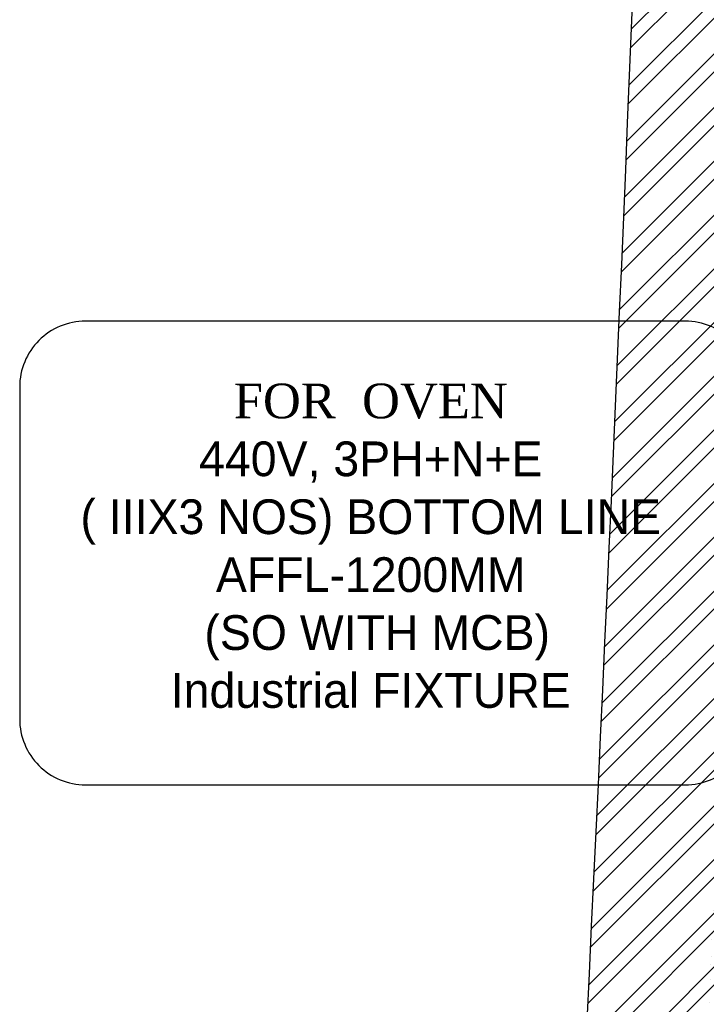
# Model space of a CAD drawing. Header units: millimetres. Extents: x 256680 to 410391, y -77299 to -22623.
# Tile 158 of 202: x 364023 to 365056, y -28903 to -27421. Entities that reach past the tile are written whole.
import ezdxf

# ---------------------------------------------------------------- set-up
doc = ezdxf.new("R2010")
doc.units = ezdxf.units.MM
doc.header["$LTSCALE"] = 2.5
for name, color, linetype, lineweight in [('CKD-Electrical Text', 7, 'Continuous', 25), ('HATCH LIGHT', 250, 'Continuous', 0), ('WALL', 132, 'Continuous', 25)]:
    doc.layers.add(name, color=color, linetype=linetype, lineweight=lineweight)
doc.styles.add('CKD_Dimension Text', font='BOOKOSI.TTF')

msp = doc.modelspace()

# ---------------------------------------------------------------- hatches: boundary and pattern name
at = {"layer": 'HATCH LIGHT', "true_color": 0x636466}
h = msp.add_hatch(dxfattribs=at)
h.set_pattern_fill('ANSI32', color=251, scale=6)
h.set_pattern_definition([(45, (300231.21, -46725.026), (-40.411153, 40.411153), []), (45, (300258.15, -46725.026), (-40.411153, 40.411153), [])])
h.paths.add_polyline_path([(377374.1, -32590), (377180.1, -32638.8), (377361.6, -33359.7), (364809, -33359.6, -0.000263), (364794.5, -33559.6), (377618.3, -33559.7)])
h.paths.add_polyline_path([(365222.9, -25157.1), (365022.9, -25157.1, -0.011972), (364541.6, -34256), (364742.2, -34256, 0.01196)])
h.paths.add_polyline_path([(365206.6, -25697.6), (374885.5, -26046.6, 0.003501), (375379.6, -26800.6), (375547.2, -26691.5), (374997.1, -25850.5), (365212.8, -25497.7, -0.000262)])
h = msp.add_hatch(dxfattribs=at)
h.set_pattern_fill('ANSI37', color=251, scale=8)
h.set_pattern_definition([(45, (300231.21, -46725.026), (-17.960512, 17.960512), []), (135, (300231.21, -46725.026), (-17.960512, -17.960512), [])])
edge = h.paths.add_edge_path()
edge.add_line((368000.1, -25798.3), (365206.6, -25697.6))
edge.add_arc((174809.2, -19659.4), 190493.1, 356.573537, 358.183559, ccw=False)
edge.add_line((364961.8, -31044.7), (367811, -31044.7))
edge.add_line((367811, -31044.7), (367937.5, -27535.7))
edge.add_line((367937.5, -27535.7), (367837.5, -27532.1))
edge.add_line((367837.5, -27532.1), (367808.3, -28343.5))
edge.add_line((367808.3, -28343.5), (367808.3, -28343.5))
edge.add_line((367808.3, -28343.5), (367743.4, -30142.4))
edge.add_line((367743.4, -30142.4), (367714.5, -30944.7))
edge.add_line((367714.5, -30944.7), (365082.8, -30944.7))
edge.add_line((365082.8, -30944.7), (365208.8, -27449.3))
edge.add_line((365208.8, -27449.3), (366208.2, -27485.3))
edge.add_line((366208.2, -27485.3), (366249.6, -27486.8))
edge.add_line((366249.6, -27486.8), (366253.2, -27386.9))
edge.add_line((366253.2, -27386.9), (365212.4, -27349.3))
edge.add_line((365212.4, -27349.3), (365268.3, -25799.9))
edge.add_line((365268.3, -25799.9), (366767.4, -25853.9))
edge.add_line((366767.4, -25853.9), (366756.6, -26153.7))
edge.add_line((366756.6, -26153.7), (366733.1, -26801.7))
edge.add_line((366733.1, -26801.7), (366730.5, -26874.9))
edge.add_line((366730.5, -26874.9), (366830.4, -26878.5))
edge.add_line((366830.4, -26878.5), (366867.2, -25857.5))
edge.add_line((366867.2, -25857.5), (367896.6, -25894.7))
edge.add_line((367896.6, -25894.7), (367870, -26632.7))
edge.add_line((367870, -26632.7), (367969.9, -26636.3))
edge.add_line((367969.9, -26636.3), (368000.1, -25798.3))

# ---------------------------------------------------------------- linework, layer by layer
at = {"layer": 'CKD-Electrical Text', "color": 7, "linetype": 'Continuous', "elevation": -24820.1}
msp.add_lwpolyline([(364022.5, -27973.7), (364022.5, -28473.4, 0.414214), (364121.4, -28572.3), (365024.4, -28572.3, 0.414214), (365123.3, -28473.4), (365123.3, -27973.7, 0.414214), (365024.4, -27874.8), (364121.4, -27874.8, 0.414214)], format="xyb", close=True, dxfattribs=at)
at = {"layer": 'WALL'}
for radius, start, end in [(190293.1, 355.600756, 358.344479), (190493.1, 355.605384, 358.346214)]:
    msp.add_arc((174809.2, -19659.4), radius, start, end, dxfattribs=at)

# ---------------------------------------------------------------- texts
at = {"layer": 'CKD-Electrical Text', "color": 4, "linetype": 'Continuous', "insert": (364550.9, -28212.9), "char_height": 52.272, "width": 991.627, "attachment_point": 5, "style": 'CKD_Dimension Text'}
msp.add_mtext('{\\C7;FOR  OVEN   \\P\\fCentury Gothic|b0|i0|c238|p34;440V,\\fCentury Gothic|b0|i0|c0|p34; 3\\fCentury Gothic|b0|i0|c238|p34;P\\fCentury Gothic|b0|i0|c0|p34;H\\fCentury Gothic|b0|i0|c238|p34;+N+E\\fCentury Gothic|b0|i0|c0|p34;   \\P( IIIX3 NOS) BOTTOM LINE AFFL\\fCentury Gothic|b0|i0|c238|p34;-\\fCentury Gothic|b0|i0|c0|p34;1200MM \\P\\fCentury Gothic|b0|i0|c238|p34; (SO WITH MCB) \\PIndustrial FIXTURE}', dxfattribs=at)

doc.saveas('drawing.dxf')
